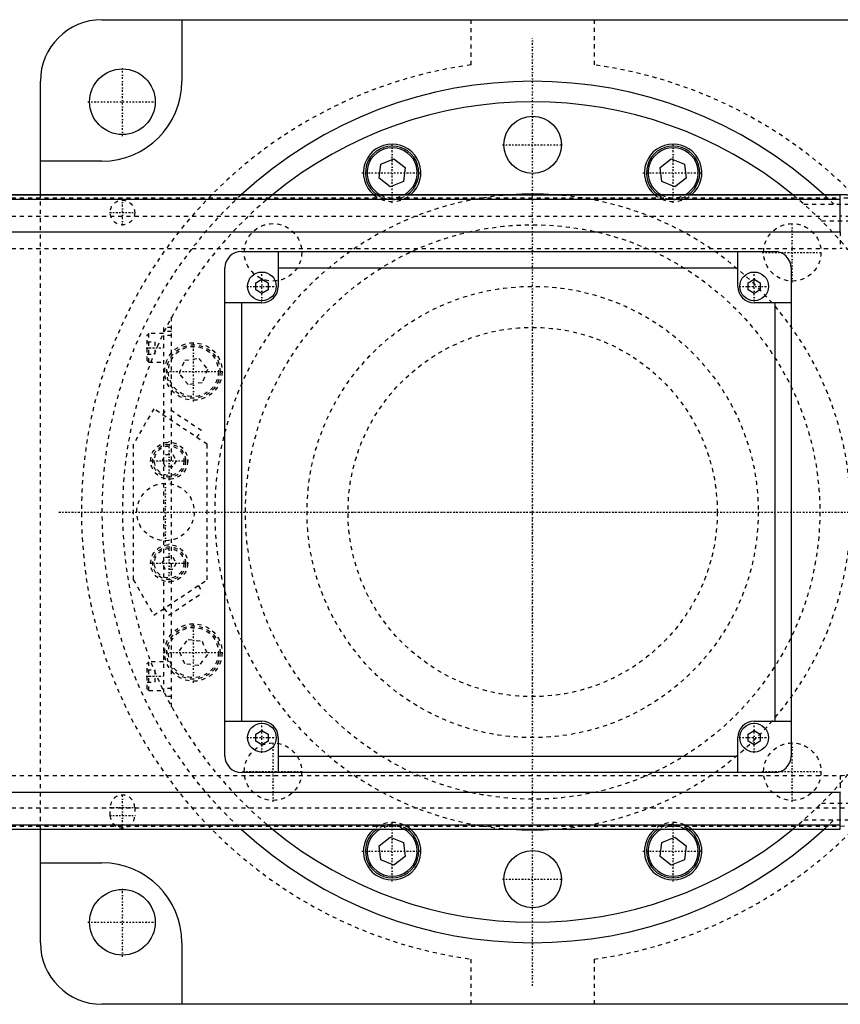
# Model space of a CAD drawing. Extents: x -906 to 186, y -120 to 120.
# Tile 14 of 16: x -125 to 75, y -120 to 120. Entities that reach past the tile are written whole.
import ezdxf

# ---------------------------------------------------------------- set-up
doc = ezdxf.new("R2010")
doc.units = 0
doc.linetypes.add('CENTER', pattern=[1.5, 0.45, -0.5, 0.05, -0.5])
doc.linetypes.add('DASHED', pattern=[2, 1, -1])
for name, color, linetype in [('AM_0', 7, 'CONTINUOUS'), ('AM_3', 7, 'DASHED'), ('AM_7', 7, 'CENTER')]:
    doc.layers.add(name, color=color, linetype=linetype)

msp = doc.modelspace()

# ---------------------------------------------------------------- linework, layer by layer
at = {"layer": 'AM_0', "color": 7, "linetype": 'CONTINUOUS'}
for p, q in [((-105, 120), (105, 120)), ((-85.5, 120), (-85.5, 105)), ((-120, 77.32), (-120, 105)), ((-105, 85.5), (-120, 85.5)), ((-37.45, 81.36), (-37, 84.8)), ((-37, 84.8), (-33.8, 86.12)), ((-33.8, 86.12), (-31.05, 84.01)), ((-31.05, 84.01), (-31.5, 80.58)), ((31.05, 84.01), (33.8, 86.12)), ((31.5, 80.58), (31.05, 84.01)), ((33.8, 86.12), (37, 84.8)), ((37, 84.8), (37.45, 81.36)), ((-34.7, 79.25), (-37.45, 81.36)), ((-31.5, 80.58), (-34.7, 79.25)), ((34.7, 79.25), (31.5, 80.58)), ((37.45, 81.36), (34.7, 79.25)), ((75, 77.32), (-390.79, 77.32)), ((-390.6, 77.28), (75, 77.28)), ((75, 68.3), (75, 77.32)), ((-386.5, 76.29), (75, 76.29)), ((-367.3, 68.3), (75, 68.3)), ((-71, 63.5), (59, 63.5)), ((-62, 63.5), (-62, 55)), ((50, 55), (50, 63.5)), ((-75, -59.5), (-75, 59.5)), ((-62, 59.5), (50, 59.5)), ((63, 59.5), (63, -59.5)), ((-67.5, 55.87), (-66, 56.73)), ((-67.5, 54.13), (-67.5, 55.87)), ((-66, 56.73), (-64.5, 55.87)), ((-64.5, 55.87), (-64.5, 54.13)), ((52.5, 55.87), (54, 56.73)), ((52.5, 54.13), (52.5, 55.87)), ((54, 56.73), (55.5, 55.87)), ((55.5, 55.87), (55.5, 54.13)), ((-66, 53.27), (-67.5, 54.13)), ((-64.5, 54.13), (-66, 53.27)), ((54, 53.27), (52.5, 54.13)), ((55.5, 54.13), (54, 53.27)), ((-66, 51), (-75, 51)), ((-71, 51), (-71, -51)), ((63, 51), (54, 51)), ((59, 51), (59, -51)), ((-75, -51), (-66, -51)), ((54, -51), (63, -51)), ((-67.5, -54.13), (-66, -53.27)), ((-67.5, -55.87), (-67.5, -54.13)), ((-66, -53.27), (-64.5, -54.13)), ((-64.5, -54.13), (-64.5, -55.87)), ((-62, -55), (-62, -63.5)), ((50, -63.5), (50, -55)), ((52.5, -54.13), (54, -53.27)), ((52.5, -55.87), (52.5, -54.13)), ((54, -53.27), (55.5, -54.13)), ((55.5, -54.13), (55.5, -55.87)), ((-66, -56.73), (-67.5, -55.87)), ((-64.5, -55.87), (-66, -56.73)), ((54, -56.73), (52.5, -55.87)), ((55.5, -55.87), (54, -56.73)), ((-62, -59.5), (50, -59.5)), ((59, -63.5), (-71, -63.5)), ((-367.3, -68.3), (75, -68.3)), ((75, -77.32), (75, -68.3)), ((-386.5, -76.29), (75, -76.29)), ((-390.79, -77.32), (75, -77.32)), ((-390.6, -77.28), (75, -77.28)), ((-120, -105), (-120, -77.32)), ((-37.45, -81.36), (-34.7, -79.25)), ((-37, -84.8), (-37.45, -81.36)), ((-34.7, -79.25), (-31.5, -80.58)), ((-31.5, -80.58), (-31.05, -84.01)), ((31.05, -84.01), (31.5, -80.58)), ((31.5, -80.58), (34.7, -79.25)), ((34.7, -79.25), (37.45, -81.36)), ((37.45, -81.36), (37, -84.8)), ((-120, -85.5), (-105, -85.5)), ((-33.8, -86.12), (-37, -84.8)), ((-31.05, -84.01), (-33.8, -86.12)), ((33.8, -86.12), (31.05, -84.01)), ((37, -84.8), (33.8, -86.12)), ((-85.5, -105), (-85.5, -120)), ((105, -120), (-105, -120))]:
    msp.add_line(p, q, dxfattribs=at)
for centre, radius in [((-100, 100), 8), ((0, 89.5), 7), ((-66, 55), 3.5), ((54, 55), 3.5), ((-66, -55), 3.5), ((54, -55), 3.5), ((0, -89.5), 7), ((-100, -100), 8)]:
    msp.add_circle(centre, radius, dxfattribs=at)
for centre, radius, start, end in [((-105, 105), 15, 90, 180), ((-105, 105), 19.5, 270, 0), ((0, 0), 105, 47.424, 132.576), ((0, 0), 100, 50.6421, 129.3579), ((-34.25, 82.69), 7, 309.9375, 230.0625), ((-34.25, 82.69), 6.5, 304.3378, 235.6622), ((34.25, 82.69), 7, 309.9375, 230.0625), ((34.25, 82.69), 6.5, 304.3378, 235.6622), ((-34.25, 82.69), 6.1, 298.3731, 241.6269), ((34.25, 82.69), 6.1, 298.3731, 241.6269), ((0, 0), 77.5, 86.0942, 93.9058), ((75, 49), 28.32, 64.2138, 90), ((75, 49), 28.28, 64.3897, 90), ((-71, 59.5), 4, 90, 180), ((59, 59.5), 4, 0, 90), ((-66, 55), 4, 270, 0), ((54, 55), 4, 180, 270), ((-66, -55), 4, 0, 90), ((54, -55), 4, 90, 180), ((-71, -59.5), 4, 180, 270), ((59, -59.5), 4, 270, 0), ((0, 0), 105, 227.424, 312.576), ((0, 0), 100, 230.6421, 309.3579), ((-34.25, -82.69), 7, 129.9375, 50.0625), ((-34.25, -82.69), 6.5, 124.3378, 55.6622), ((-34.25, -82.69), 6.1, 118.3731, 61.6269), ((0, 0), 77.5, 266.0942, 273.9058), ((34.25, -82.69), 7, 129.9375, 50.0625), ((34.25, -82.69), 6.5, 124.3378, 55.6622), ((34.25, -82.69), 6.1, 118.3731, 61.6269), ((-105, -105), 19.5, 0, 90), ((-105, -105), 15, 180, 270)]:
    msp.add_arc(centre, radius, start, end, dxfattribs=at)
at = {"layer": 'AM_3', "color": 6, "linetype": 'DASHED'}
for p, q in [((-15, 108.97), (-15, 120)), ((15, 120), (15, 108.97)), ((-120, -77.32), (-120, 77.32)), ((-509, 76.54), (75, 76.54)), ((66.14, 75), (86.23, 75)), ((-509, 72.1), (75, 72.1)), ((70.42, 71), (90, 71)), ((75, 68.3), (75, 64.2)), ((-509, 64.2), (75, 64.2)), ((-88, -47.5), (-88, 47.5)), ((-93.6, 43.5), (-94, 43.1)), ((-90, 43.5), (-93.6, 43.5)), ((-93.6, 36.5), (-93.6, 43.5)), ((-88, 45), (-90, 45)), ((-90, 45), (-90, -45)), ((-88, 44), (-90, 44)), ((-94, 36.9), (-94, 43.1)), ((-94, 41.5), (-92, 41.5)), ((-92, 38.5), (-92, 41.5)), ((-88, 43), (-90, 43)), ((-94, 40), (-92, 40)), ((-94, 38.5), (-92, 38.5)), ((-94, 36.9), (-93.6, 36.5)), ((-93.6, 36.5), (-90, 36.5)), ((-86.12, 33.8), (-84.8, 37)), ((-84.8, 37), (-81.36, 37.45)), ((-81.36, 37.45), (-79.25, 34.7)), ((-84.01, 31.05), (-86.12, 33.8)), ((-79.25, 34.7), (-80.58, 31.5)), ((-80.58, 31.5), (-84.01, 31.05)), ((-92.35, 25.16), (-97.35, 16.5)), ((-79.35, 16.5), (-92.35, 25.16)), ((-90.17, 23.71), (-89.06, 25.37)), ((-80.74, 19.83), (-89.06, 25.37)), ((-81.85, 18.16), (-80.74, 19.83)), ((-97.35, 16.5), (-97.35, -16.5)), ((-79.35, -16.5), (-79.35, 16.5)), ((-90.33, 12.5), (-89.47, 14)), ((-89.47, 11), (-90.33, 12.5)), ((-89.47, 14), (-87.73, 14)), ((-87.73, 14), (-86.87, 12.5)), ((-86.87, 12.5), (-87.73, 11)), ((-87.73, 11), (-89.47, 11)), ((-90.33, -12.5), (-89.47, -11)), ((-89.47, -11), (-87.73, -11)), ((-87.73, -11), (-86.87, -12.5)), ((-89.47, -14), (-90.33, -12.5)), ((-87.73, -14), (-89.47, -14)), ((-86.87, -12.5), (-87.73, -14)), ((-97.35, -16.5), (-92.35, -25.16)), ((-92.35, -25.16), (-79.35, -16.5)), ((-81.53, -17.95), (-80.42, -19.62)), ((-88.74, -25.16), (-80.42, -19.62)), ((-89.85, -23.5), (-88.74, -25.16)), ((-86.12, -33.8), (-84.01, -31.05)), ((-84.01, -31.05), (-80.58, -31.5)), ((-80.58, -31.5), (-79.25, -34.7)), ((-84.8, -37), (-86.12, -33.8)), ((-79.25, -34.7), (-81.36, -37.45)), ((-93.6, -36.5), (-94, -36.9)), ((-94, -43.1), (-94, -36.9)), ((-90, -36.5), (-93.6, -36.5)), ((-93.6, -43.5), (-93.6, -36.5)), ((-81.36, -37.45), (-84.8, -37)), ((-94, -38.5), (-92, -38.5)), ((-94, -40), (-92, -40)), ((-92, -41.5), (-92, -38.5)), ((-94, -41.5), (-92, -41.5)), ((-94, -43.1), (-93.6, -43.5)), ((-88, -43), (-90, -43)), ((-93.6, -43.5), (-90, -43.5)), ((-88, -45), (-90, -45)), ((-509, -64.2), (75, -64.2)), ((75, -64.2), (75, -68.3)), ((-103, -74), (-103, -72)), ((-97, -72), (-97, -74)), ((70.42, -71), (90, -71)), ((-509, -72.1), (75, -72.1)), ((-509, -76.54), (75, -76.54)), ((66.14, -75), (86.23, -75)), ((-15, -120), (-15, -108.97)), ((15, -108.97), (15, -120))]:
    msp.add_line(p, q, dxfattribs=at)
for centre, radius in [((-100, 73), 3), ((-63.29, 63.29), 7), ((0, 0), 70), ((63.29, 63.29), 7), ((0, 0), 55), ((0, 0), 45), ((0, 0), 45), ((-82.69, 34.25), 7), ((-82.69, 34.25), 6.5), ((-82.69, 34.25), 6.1), ((-88.6, 12.5), 4.5), ((-88.6, 12.5), 4), ((-88.6, 12.5), 3.6), ((-89.5, 0), 7), ((-88.6, -12.5), 4.5), ((-88.6, -12.5), 4), ((-88.6, -12.5), 3.6), ((-82.69, -34.25), 7), ((-82.69, -34.25), 6.5), ((-82.69, -34.25), 6.1), ((-63.29, -63.29), 7), ((63.29, -63.29), 7)]:
    msp.add_circle(centre, radius, dxfattribs=at)
for centre, radius, start, end in [((0, 0), 110, 97.8375, 262.1625), ((0, 0), 110, 277.8375, 82.1625), ((0, 0), 105, 132.576, 227.424), ((0, 0), 100, 129.3579, 230.6421), ((0, 0), 77.5, 93.9058, 266.0942), ((-34.25, 82.69), 7, 230.0625, 309.9375), ((-34.25, 82.69), 6.5, 235.6622, 304.3378), ((-34.25, 82.69), 6.1, 241.6269, 298.3731), ((0, 0), 77.5, 273.9058, 86.0942), ((34.25, 82.69), 7, 230.0625, 309.9375), ((34.25, 82.69), 6.5, 235.6622, 304.3378), ((34.25, 82.69), 6.1, 241.6269, 298.3731), ((0, 0), 100, 25.8419, 50.6421), ((0, 0), 105, 45.5847, 47.424), ((75, 49), 27.54, 57.0038, 90), ((75, 49), 23.1, 64.3441, 90), ((75, 49), 15.2, 58.2431, 90), ((0, 0), 100, 309.3579, 334.1581), ((75, -49), 15.2, 270, 301.7569), ((-100, -72), 3, 0, 180), ((75, -49), 23.1, 270, 295.6559), ((-100, -74), 3, 180, 0), ((75, -49), 27.54, 270, 302.9962), ((-34.25, -82.69), 7, 50.0625, 129.9375), ((-34.25, -82.69), 6.5, 55.6622, 124.3378), ((-34.25, -82.69), 6.1, 61.6269, 118.3731), ((34.25, -82.69), 7, 50.0625, 129.9375), ((34.25, -82.69), 6.5, 55.6622, 124.3378), ((34.25, -82.69), 6.1, 61.6269, 118.3731), ((0, 0), 105, 312.576, 314.4153)]:
    msp.add_arc(centre, radius, start, end, dxfattribs=at)
at = {"layer": 'AM_7', "color": 4, "linetype": 'CENTER'}
for p, q in [((0, -115.5), (0, 115.5)), ((-100, 91.6), (-100, 108.4)), ((-108.4, 100), (-91.6, 100)), ((-34.25, 75.34), (-34.25, 90.04)), ((-7.35, 89.5), (7.35, 89.5)), ((34.25, 75.34), (34.25, 90.04)), ((-41.6, 82.69), (-26.9, 82.69)), ((26.9, 82.69), (41.6, 82.69)), ((-100, 69.85), (-100, 76.15)), ((-103.15, 73), (-96.85, 73)), ((63.29, 55.94), (63.29, 70.64)), ((55.94, 63.29), (70.64, 63.29)), ((-66, 51.33), (-66, 58.67)), ((54, 51.33), (54, 58.67)), ((-69.67, 55), (-62.33, 55)), ((50.33, 55), (57.67, 55)), ((0, -47.25), (0, 47.25)), ((-82.69, 26.9), (-82.69, 41.6)), ((-94.2, 40), (-89.8, 40)), ((-90.04, 34.25), (-75.34, 34.25)), ((-88.6, 7.77), (-88.6, 17.23)), ((-93.32, 12.5), (-83.88, 12.5)), ((-89.5, -7.35), (-89.5, 7.35)), ((-115.5, 0), (147.5, 0)), ((-47.25, 0), (47.25, 0)), ((-88.6, -17.23), (-88.6, -7.77)), ((-93.32, -12.5), (-83.88, -12.5)), ((-82.69, -41.6), (-82.69, -26.9)), ((-90.04, -34.25), (-75.34, -34.25)), ((-94.2, -40), (-89.8, -40)), ((-66, -58.67), (-66, -51.33)), ((54, -58.67), (54, -51.33)), ((-69.67, -55), (-62.33, -55)), ((50.33, -55), (57.67, -55)), ((-63.29, -70.64), (-63.29, -55.94)), ((63.29, -70.64), (63.29, -55.94)), ((-70.64, -63.29), (-55.94, -63.29)), ((55.94, -63.29), (70.64, -63.29)), ((-100, -77.15), (-100, -68.85)), ((-103.15, -72), (-96.85, -72)), ((-103.15, -74), (-96.85, -74)), ((-34.25, -90.04), (-34.25, -75.34)), ((34.25, -90.04), (34.25, -75.34)), ((-41.6, -82.69), (-26.9, -82.69)), ((26.9, -82.69), (41.6, -82.69)), ((-7.35, -89.5), (7.35, -89.5)), ((-100, -108.4), (-100, -91.6)), ((-108.4, -100), (-91.6, -100))]:
    msp.add_line(p, q, dxfattribs=at)

doc.saveas('drawing.dxf')
